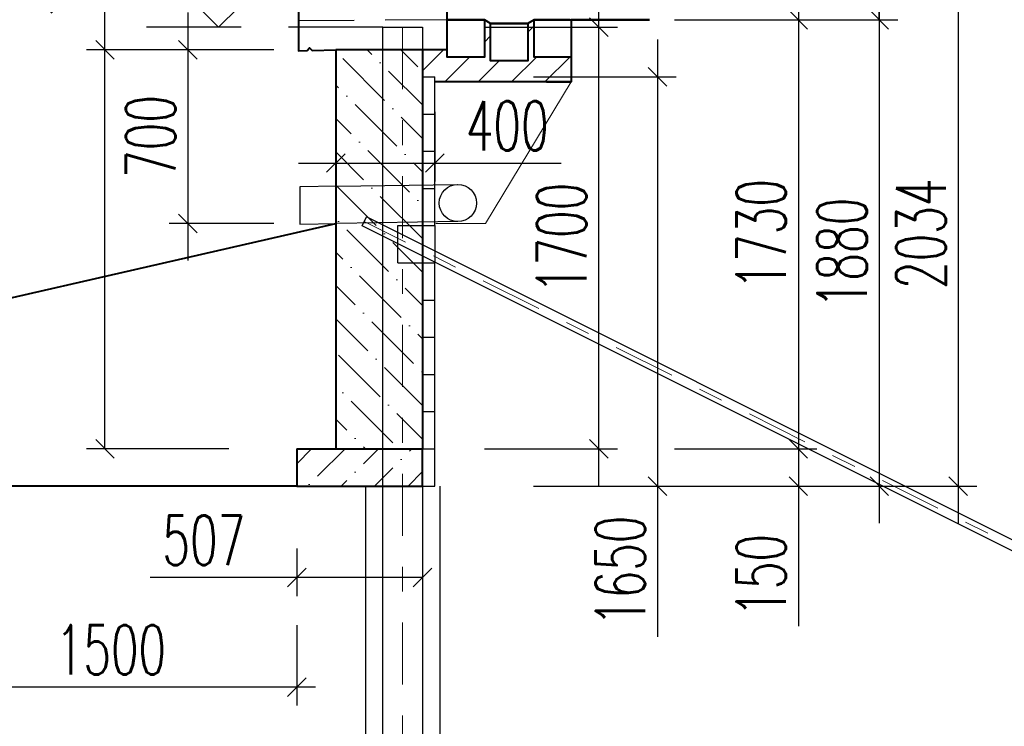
# Model space of a CAD drawing. Header units: metres. Extents: x -912764 to -454925, y -2226138 to -1112338.
# Tile 250 of 256: x -456271.35 to -456267.38, y -1112943.9 to -1112941.05. Entities that reach past the tile are written whole.
import ezdxf

# ---------------------------------------------------------------- set-up
doc = ezdxf.new("R2010")
doc.units = ezdxf.units.M
for name, pattern in [('DASHDOT', [1, 0.5, -0.25, 0, -0.25]), ('DASHED2', [0.375, 0.25, -0.125]), ('SOLID', [0]), ('ČÁRKOVANÁ', [19.05, 12.7, -6.35]), ('ČÁRKOVANÁX2', [38.1, 25.4, -12.7])]:
    doc.linetypes.add(name, pattern=pattern)
for name, color, linetype in [('!řezy tenká', 1, 'Continuous'), ('C3D_ZPR', 7, 'Continuous'), ('OZ', 3, 'Continuous')]:
    doc.layers.add(name, color=color, linetype=linetype)
for name, color, linetype, lineweight in [('_NOVÝ STAV', 1, 'Continuous', 30), ('_NOVÝ STAV - POPISKY KATASTR', 7, 'Continuous', 30), ('_VYTYČOVACÍ BODY', 200, 'Continuous', 0)]:
    doc.layers.add(name, color=color, linetype=linetype, lineweight=lineweight)
doc.layers.add('PDF2_13', color=140, linetype='Continuous', true_color=0x00bfff)
doc.layers.add('PDF_OZ', color=140, linetype='Continuous', true_color=0x00bfff)
doc.styles.add('StandardUzky', font='simplex.shx', dxfattribs={"width": 0.65})
doc.styles.add('znacky', font='arial.ttf')
doc.dimstyles.new('1000', dxfattribs={"dimscale": 0.5, "dimtxt": 1, "dimasz": 0.6, "dimexe": 0.3, "dimexo": 0.5, "dimgap": 0.5, "dimtad": 1, "dimzin": 1, "dimdsep": 46, "dimtxsty": 'znacky', "dimblk": 'OBLIQUE', "dimcen": 1, "dimdle": 0.3, "dimclrd": 256, "dimclre": 256, "dimclrt": 256, "dimadec": 3, "dimazin": 0, "dimtfac": 1, "dimtmove": 0, "dimatfit": 3, "dimldrblk": 'OBLIQUE', "dimfxl": 1, "dimlwd": -1, "dimlwe": -1, "dimarcsym": 0})

# ---------------------------------------------------------------- blocks, each defined once
blk = doc.blocks.new('_Oblique')
at = {"color": 0, "linetype": 'ByBlock', "lineweight": -2}
blk.add_line((-0.5, -0.5), (0.5, 0.5), dxfattribs=at)
blk = doc.blocks.new('*D337')
at = {"layer": 'C3D_ZPR', "color": 1, "transparency": 16777216}
for p, q in [((0.611, -1.8799), (0.611, 0.12)), ((0.15, -0.03), (0.686, -0.03)), ((0.15, -1.7299), (0.686, -1.7299))]:
    blk.add_line(p, q, dxfattribs=at)
at = {"layer": 'Defpoints', "color": 0, "lineweight": 50, "transparency": 16777216}
for p in [(-0.1, -0.03), (0.611, -0.03), (-0.1, -1.7299)]:
    blk.add_point(p, dxfattribs=at)
at = {"layer": 'C3D_ZPR', "color": 1, "transparency": 16777216, "xscale": 0.075, "yscale": 0.075, "zscale": 0.075}
for p, rotation in [((0.611, -0.03), 90), ((0.611, -1.7299), 270)]:
    blk.add_blockref('_Oblique', p, dxfattribs=dict(at, rotation=rotation))
at = {"layer": 'C3D_ZPR', "color": 1, "transparency": 16777216, "insert": (0.461, -0.88), "char_height": 0.2, "attachment_point": 5, "rotation": 90, "style": 'StandardUzky'}
blk.add_mtext('1700', dxfattribs=at)
blk = doc.blocks.new('*D989')
at = {"layer": 'C3D_ZPR', "color": 1, "transparency": 16777216}
for p, q in [((0.848, -0.0799), (0.848, -1.8799)), ((0.348, -0.2299), (0.923, -0.2299)), ((0.348, -1.8799), (0.923, -1.8799)), ((0.848, -1.8799), (0.848, -2.4883))]:
    blk.add_line(p, q, dxfattribs=at)
at = {"layer": 'Defpoints', "color": 0, "transparency": 16777216}
for p in [(-2.46, -0.2299), (-0.1, -1.8799), (0.848, -1.8799)]:
    blk.add_point(p, dxfattribs=at)
at = {"layer": 'C3D_ZPR', "color": 1, "transparency": 16777216, "xscale": 0.075, "yscale": 0.075, "zscale": 0.075}
for p, rotation in [((0.848, -0.2299), 90), ((0.848, -1.8799), 270)]:
    blk.add_blockref('_Oblique', p, dxfattribs=dict(at, rotation=rotation))
at = {"layer": 'C3D_ZPR', "color": 1, "transparency": 16777216, "insert": (0.698, -2.2216), "char_height": 0.2, "attachment_point": 5, "rotation": 90, "style": 'StandardUzky'}
blk.add_mtext('1650', dxfattribs=at)
blk = doc.blocks.new('*D339')
at = {"layer": 'C3D_ZPR', "color": 1, "transparency": 16777216}
for p, q in [((1.7427, 0.1542), (1.7427, 0.7246)), ((1.7427, 0), (1.7427, 0.3042)), ((1.2427, 0.1542), (1.8177, 0.1542)), ((1.2427, 0), (1.8177, 0))]:
    blk.add_line(p, q, dxfattribs=at)
at = {"layer": 'Defpoints', "color": 0, "lineweight": 50, "transparency": 16777216}
for p in [(-0.0296, 0.1542), (0, 0), (1.7427, 0)]:
    blk.add_point(p, dxfattribs=at)
at = {"layer": 'C3D_ZPR', "color": 1, "transparency": 16777216, "xscale": 0.075, "yscale": 0.075, "zscale": 0.075}
for p, rotation in [((1.7427, 0.1542), 90), ((1.7427, 0), 270)]:
    blk.add_blockref('_Oblique', p, dxfattribs=dict(at, rotation=rotation))
at = {"layer": 'C3D_ZPR', "color": 1, "transparency": 16777216, "insert": (1.5927, 0.5167), "char_height": 0.2, "attachment_point": 5, "rotation": 90, "style": 'StandardUzky'}
blk.add_mtext('154', dxfattribs=at)
blk = doc.blocks.new('*D991')
at = {"layer": 'C3D_ZPR', "color": 1, "transparency": 16777216}
for p, q in [((1.4161, -1.5799), (1.4161, -1.8799)), ((0.9161, -1.7299), (1.4911, -1.7299)), ((0.9161, -1.8799), (1.4911, -1.8799)), ((1.4161, -1.8799), (1.4161, -2.4447))]:
    blk.add_line(p, q, dxfattribs=at)
at = {"layer": 'Defpoints', "color": 0, "transparency": 16777216}
for p in [(-0.6068, -1.7299), (-0.6068, -1.8799), (1.4161, -1.8799)]:
    blk.add_point(p, dxfattribs=at)
at = {"layer": 'C3D_ZPR', "color": 1, "transparency": 16777216, "xscale": 0.075, "yscale": 0.075, "zscale": 0.075}
for p, rotation in [((1.4161, -1.7299), 90), ((1.4161, -1.8799), 270)]:
    blk.add_blockref('_Oblique', p, dxfattribs=dict(at, rotation=rotation))
at = {"layer": 'C3D_ZPR', "color": 1, "transparency": 16777216, "insert": (1.2661, -2.2399), "char_height": 0.2, "attachment_point": 5, "rotation": 90, "style": 'StandardUzky'}
blk.add_mtext('150', dxfattribs=at)
blk = doc.blocks.new('*D992')
at = {"layer": 'C3D_ZPR', "color": 1, "transparency": 16777216}
for p, q in [((-0.4496, -0.371), (-0.4496, -0.6524)), ((-0.05, -0.371), (-0.05, -0.6524)), ((-0.5996, -0.5774), (-0.05, -0.5774)), ((-0.05, -0.5774), (0.4593, -0.5774))]:
    blk.add_line(p, q, dxfattribs=at)
at = {"layer": 'Defpoints', "color": 0, "transparency": 16777216}
for p in [(-0.4496, -0.121), (-0.05, -0.121), (-0.05, -0.5774)]:
    blk.add_point(p, dxfattribs=at)
at = {"layer": 'C3D_ZPR', "color": 1, "transparency": 16777216, "xscale": 0.075, "yscale": 0.075, "zscale": 0.075, "rotation": 180}
blk.add_blockref('_Oblique', (-0.4496, -0.5774), dxfattribs=at)
at = {"layer": 'C3D_ZPR', "color": 1, "transparency": 16777216, "xscale": 0.075, "yscale": 0.075, "zscale": 0.075}
blk.add_blockref('_Oblique', (-0.05, -0.5774), dxfattribs=at)
at = {"layer": 'C3D_ZPR', "color": 1, "transparency": 16777216, "insert": (0.2421, -0.4274), "char_height": 0.2, "attachment_point": 5, "style": 'StandardUzky'}
blk.add_mtext('400', dxfattribs=at)
blk = doc.blocks.new('*D993')
at = {"layer": 'C3D_ZPR', "color": 1, "transparency": 16777216}
for p, q in [((1.7427, 0.15), (1.7427, -2.0299)), ((1.2427, 0), (1.8177, 0)), ((1.2427, -1.8799), (1.8177, -1.8799))]:
    blk.add_line(p, q, dxfattribs=at)
at = {"layer": 'Defpoints', "color": 0, "transparency": 16777216}
for p in [(0, 0), (-0.1, -1.8799), (1.7427, -1.8799)]:
    blk.add_point(p, dxfattribs=at)
at = {"layer": 'C3D_ZPR', "color": 1, "transparency": 16777216, "xscale": 0.075, "yscale": 0.075, "zscale": 0.075}
for p, rotation in [((1.7427, 0), 90), ((1.7427, -1.8799), 270)]:
    blk.add_blockref('_Oblique', p, dxfattribs=dict(at, rotation=rotation))
at = {"layer": 'C3D_ZPR', "color": 1, "transparency": 16777216, "insert": (1.5927, -0.94), "char_height": 0.2, "attachment_point": 5, "rotation": 90, "style": 'StandardUzky'}
blk.add_mtext('1880', dxfattribs=at)
blk = doc.blocks.new('*D336')
at = {"layer": 'C3D_ZPR', "color": 1, "transparency": 16777216}
for p, q in [((1.4161, 0.15), (1.4161, -1.8799)), ((0.9161, 0), (1.4911, 0)), ((0.9161, -1.7299), (1.4911, -1.7299))]:
    blk.add_line(p, q, dxfattribs=at)
at = {"layer": 'Defpoints', "color": 0, "lineweight": 50, "transparency": 16777216}
for p in [(0, 0), (-0.1, -1.7299), (1.4161, -1.7299)]:
    blk.add_point(p, dxfattribs=at)
at = {"layer": 'C3D_ZPR', "color": 1, "transparency": 16777216, "xscale": 0.075, "yscale": 0.075, "zscale": 0.075}
for p, rotation in [((1.4161, 0), 90), ((1.4161, -1.7299), 270)]:
    blk.add_blockref('_Oblique', p, dxfattribs=dict(at, rotation=rotation))
at = {"layer": 'C3D_ZPR', "color": 1, "transparency": 16777216, "insert": (1.2661, -0.865), "char_height": 0.2, "attachment_point": 5, "rotation": 90, "style": 'StandardUzky'}
blk.add_mtext('1730', dxfattribs=at)
blk = doc.blocks.new('*D994')
at = {"layer": 'C3D_ZPR', "color": 1, "transparency": 16777216}
for p, q in [((-0.6068, -2.1316), (-0.6068, -2.3233)), ((-0.1, -2.1316), (-0.1, -2.3233)), ((-0.6068, -2.2483), (-1.1989, -2.2483)), ((-0.1, -2.2483), (-0.7568, -2.2483))]:
    blk.add_line(p, q, dxfattribs=at)
at = {"layer": 'Defpoints', "color": 0, "transparency": 16777216}
for p in [(-0.6068, -1.8816), (-0.1, -1.8816), (-0.1, -2.2483)]:
    blk.add_point(p, dxfattribs=at)
at = {"layer": 'C3D_ZPR', "color": 1, "transparency": 16777216, "xscale": 0.075, "yscale": 0.075, "zscale": 0.075, "rotation": 180}
blk.add_blockref('_Oblique', (-0.6068, -2.2483), dxfattribs=at)
at = {"layer": 'C3D_ZPR', "color": 1, "transparency": 16777216, "xscale": 0.075, "yscale": 0.075, "zscale": 0.075}
blk.add_blockref('_Oblique', (-0.1, -2.2483), dxfattribs=at)
at = {"layer": 'C3D_ZPR', "color": 1, "transparency": 16777216, "insert": (-0.9818, -2.0983), "char_height": 0.2, "attachment_point": 5, "style": 'StandardUzky'}
blk.add_mtext('507', dxfattribs=at)
blk = doc.blocks.new('*D405')
at = {"layer": 'C3D_ZPR', "color": 1, "transparency": 16777216}
for p, q in [((-1.0466, 0.029), (-1.0466, -0.971)), ((-0.6996, -0.121), (-1.1216, -0.121)), ((-0.6996, -0.821), (-1.1216, -0.821))]:
    blk.add_line(p, q, dxfattribs=at)
at = {"layer": 'Defpoints', "color": 0, "transparency": 16777216}
for p in [(-0.4496, -0.121), (-1.0466, -0.821), (-0.4496, -0.821)]:
    blk.add_point(p, dxfattribs=at)
at = {"layer": 'C3D_ZPR', "color": 1, "transparency": 16777216, "xscale": 0.075, "yscale": 0.075, "zscale": 0.075}
for p, rotation in [((-1.0466, -0.121), 90), ((-1.0466, -0.821), 270)]:
    blk.add_blockref('_Oblique', p, dxfattribs=dict(at, rotation=rotation))
at = {"layer": 'C3D_ZPR', "color": 1, "transparency": 16777216, "insert": (-1.1966, -0.471), "char_height": 0.2, "attachment_point": 5, "rotation": 90, "style": 'StandardUzky'}
blk.add_mtext('700', dxfattribs=at)
blk = doc.blocks.new('*D338')
at = {"layer": 'C3D_ZPR', "color": 1, "transparency": 16777216}
for p, q in [((2.0611, 0.3042), (2.0611, -2.0299)), ((1.5611, 0.1542), (2.1361, 0.1542)), ((1.5611, -1.8799), (2.1361, -1.8799))]:
    blk.add_line(p, q, dxfattribs=at)
at = {"layer": 'Defpoints', "color": 0, "lineweight": 50, "transparency": 16777216}
for p in [(-0.0296, 0.1542), (-0.05, -1.8799), (2.0611, -1.8799)]:
    blk.add_point(p, dxfattribs=at)
at = {"layer": 'C3D_ZPR', "color": 1, "transparency": 16777216, "xscale": 0.075, "yscale": 0.075, "zscale": 0.075}
for p, rotation in [((2.0611, 0.1542), 90), ((2.0611, -1.8799), 270)]:
    blk.add_blockref('_Oblique', p, dxfattribs=dict(at, rotation=rotation))
at = {"layer": 'C3D_ZPR', "color": 1, "transparency": 16777216, "insert": (1.9111, -0.8629), "char_height": 0.2, "attachment_point": 5, "rotation": 90, "style": 'StandardUzky'}
blk.add_mtext('2034', dxfattribs=at)
blk = doc.blocks.new('*D404')
at = {"layer": 'C3D_ZPR', "color": 1, "transparency": 16777216}
for p, q in [((-1.3806, -0.121), (-1.3806, 0.4826)), ((-1.3806, -1.7299), (-1.3806, 0.029)), ((-0.8806, -0.121), (-1.4556, -0.121)), ((-0.8806, -1.7299), (-1.4556, -1.7299))]:
    blk.add_line(p, q, dxfattribs=at)
at = {"layer": 'Defpoints', "color": 0, "transparency": 16777216}
for p in [(-0.45, -0.121), (-1.3806, -1.7299), (-0.4496, -1.7299)]:
    blk.add_point(p, dxfattribs=at)
at = {"layer": 'C3D_ZPR', "color": 1, "transparency": 16777216, "xscale": 0.075, "yscale": 0.075, "zscale": 0.075}
for p, rotation in [((-1.3806, -0.121), 90), ((-1.3806, -1.7299), 270)]:
    blk.add_blockref('_Oblique', p, dxfattribs=dict(at, rotation=rotation))
at = {"layer": 'C3D_ZPR', "color": 1, "transparency": 16777216, "insert": (-1.5306, 0.2191), "char_height": 0.2, "attachment_point": 5, "rotation": 90, "style": 'StandardUzky'}
blk.add_mtext('1609', dxfattribs=at)
blk = doc.blocks.new('A$Cac58f5a3')
at = {"layer": '_NOVÝ STAV', "lineweight": 15}
for p in [(0, 0), (-0.5457, -0.571)]:
    blk.add_line(p, (-0.3461, -0.571), dxfattribs=at)
at = {"layer": '_NOVÝ STAV'}
for p, q in [((-0.9453, -0.4214), (-1.0953, -0.4238)), ((-1.0953, -0.4238), (-1.0953, -0.5738)), ((-1.0953, -0.5738), (-0.9453, -0.571))]:
    blk.add_line(p, q, dxfattribs=at)
at = {"layer": '_NOVÝ STAV', "linetype": 'ČÁRKOVANÁ', "lineweight": -3, "ltscale": 0.05, "flags": 128}
for points in [[(-0.9453, -0.4214), (-0.4596, -0.4138)], [(-0.4572, -0.5638), (-0.9453, -0.5714)]]:
    blk.add_lwpolyline(points, dxfattribs=at)
at = {"layer": '_NOVÝ STAV', "lineweight": -3}
blk.add_circle((-0.4572, -0.4888), 0.075, dxfattribs=at)
blk = doc.blocks.new('*D314')
at = {"layer": 'C3D_ZPR', "color": 1, "transparency": 16777216}
for p, q in [((-456269.1267, -1112939.8602), (-456269.1267, -1112939.5352)), ((-456268.8112, -1112939.8602), (-456268.8112, -1112939.5352)), ((-456269.2017, -1112939.6102), (-456268.8112, -1112939.6102)), ((-456268.8112, -1112939.6102), (-456268.3329, -1112939.6102))]:
    blk.add_line(p, q, dxfattribs=at)
at = {"layer": 'Defpoints', "color": 0, "lineweight": 50, "transparency": 16777216}
for p in [(-456268.8112, -1112939.6102), (-456269.1267, -1112941.0515), (-456268.8112, -1112941.0515)]:
    blk.add_point(p, dxfattribs=at)
at = {"layer": 'C3D_ZPR', "color": 1, "transparency": 16777216, "xscale": 0.075, "yscale": 0.075, "zscale": 0.075, "rotation": 180}
blk.add_blockref('_Oblique', (-456269.1267, -1112939.6102), dxfattribs=at)
at = {"layer": 'C3D_ZPR', "color": 1, "transparency": 16777216, "xscale": 0.075, "yscale": 0.075, "zscale": 0.075}
blk.add_blockref('_Oblique', (-456268.8112, -1112939.6102), dxfattribs=at)
at = {"layer": 'C3D_ZPR', "color": 1, "transparency": 16777216, "insert": (-456268.5346, -1112939.4602), "char_height": 0.2, "attachment_point": 5, "style": 'StandardUzky'}
blk.add_mtext('316', dxfattribs=at)
blk = doc.blocks.new('Vyskova_sipka')
at = {"color": 0, "linetype": 'ByBlock', "lineweight": -2}
for p, q in [((0, 0), (-4, 4)), ((-4, 4), (4, 4)), ((4, 4), (0, 0))]:
    blk.add_line(p, q, dxfattribs=at)
blk = doc.blocks.new('*D354')
at = {"layer": 'C3D_ZPR', "color": 1, "transparency": 16777216}
for p, q in [((-456272.2867, -1112939.4362), (-456272.2867, -1112939.1112)), ((-456270.2269, -1112939.4362), (-456270.2269, -1112939.1112)), ((-456272.3617, -1112939.1862), (-456270.1519, -1112939.1862))]:
    blk.add_line(p, q, dxfattribs=at)
at = {"layer": 'Defpoints', "color": 0, "transparency": 16777216}
for p in [(-456270.2269, -1112939.1862), (-456270.2269, -1112941.1766), (-456272.2867, -1112942.3782)]:
    blk.add_point(p, dxfattribs=at)
at = {"layer": 'C3D_ZPR', "color": 1, "transparency": 16777216, "xscale": 0.075, "yscale": 0.075, "zscale": 0.075, "rotation": 180}
blk.add_blockref('_Oblique', (-456272.2867, -1112939.1862), dxfattribs=at)
at = {"layer": 'C3D_ZPR', "color": 1, "transparency": 16777216, "xscale": 0.075, "yscale": 0.075, "zscale": 0.075}
blk.add_blockref('_Oblique', (-456270.2269, -1112939.1862), dxfattribs=at)
at = {"layer": 'C3D_ZPR', "color": 1, "transparency": 16777216, "insert": (-456271.2568, -1112939.0362), "char_height": 0.2, "attachment_point": 5, "style": 'StandardUzky'}
blk.add_mtext('2060', dxfattribs=at)
blk = doc.blocks.new('*D417')
at = {"layer": 'C3D_ZPR', "color": 1, "transparency": 16777216}
for p, q in [((-456271.7335, -1112943.4918), (-456271.7335, -1112943.8168)), ((-456270.2335, -1112943.4918), (-456270.2335, -1112943.8168)), ((-456270.1585, -1112943.7418), (-456271.8085, -1112943.7418))]:
    blk.add_line(p, q, dxfattribs=at)
at = {"layer": 'Defpoints', "color": 0, "transparency": 16777216}
for p in [(-456271.7335, -1112942.9314), (-456270.2335, -1112942.9314), (-456271.7335, -1112943.7418)]:
    blk.add_point(p, dxfattribs=at)
at = {"layer": 'C3D_ZPR', "color": 1, "transparency": 16777216, "xscale": 0.075, "yscale": 0.075, "zscale": 0.075, "rotation": 180}
blk.add_blockref('_Oblique', (-456271.7335, -1112943.7418), dxfattribs=at)
at = {"layer": 'C3D_ZPR', "color": 1, "transparency": 16777216, "xscale": 0.075, "yscale": 0.075, "zscale": 0.075}
blk.add_blockref('_Oblique', (-456270.2335, -1112943.7418), dxfattribs=at)
at = {"layer": 'C3D_ZPR', "color": 1, "transparency": 16777216, "insert": (-456270.9835, -1112943.5918), "char_height": 0.2, "attachment_point": 5, "style": 'StandardUzky'}
blk.add_mtext('1500', dxfattribs=at)
blk = doc.blocks.new('A$C4eac8e0d')
at = {"layer": '_NOVÝ STAV', "linetype": 'ČÁRKOVANÁ', "lineweight": 5}
h = blk.add_hatch(dxfattribs=at)
h.set_pattern_fill('ANSI31', color=256, scale=0.03)
h.paths.add_polyline_path([(0.325, 0), (0.325, -0.1648), (0.175, -0.1648), (0.175, -0.0148), (0.15, 0), (0.15, -0.15), (0, -0.15), (0, -0.121), (-0.1, -0.121), (-0.1, -0.23), (-0.05, -0.23), (-0.05, -0.25), (0.5, -0.25), (0.5, -0.15), (0.35, -0.15), (0.35, 0)])
at = {"layer": '_NOVÝ STAV', "linetype": 'SOLID', "lineweight": 5}
h = blk.add_hatch(dxfattribs=at)
h.set_pattern_fill('ANSI36', color=1, scale=0.03, angle=90)
h.paths.add_polyline_path([(-0.1, -0.121), (-0.4496, -0.121), (-0.4496, -1.7299), (-0.1, -1.7299)])
h = blk.add_hatch(dxfattribs=at)
h.set_pattern_fill('ANSI36', color=1, scale=0.03)
h.paths.add_polyline_path([(-0.1, -1.7299), (-0.6068, -1.7299), (-0.6068, -1.8799), (-0.1, -1.8799)])
at = {"layer": 'OZ', "color": 1}
for p, q in [((-0.26, -0.03), (-0.1, -0.03)), ((-0.26, -6.03), (-0.26, -0.03)), ((-0.1, -0.03), (-0.1, -6.03)), ((-0.3436, -0.8307), (-0.3255, -0.7945)), ((6.7997, -4.4022), (-0.3435, -0.8306)), ((6.8178, -4.3661), (-0.3255, -0.7945)), ((-0.2004, -0.83), (-0.2004, -0.98)), ((-0.2, -0.83), (-0.1, -0.83)), ((-0.2, -0.98), (-0.1, -0.98))]:
    blk.add_line(p, q, dxfattribs=at)
at = {"layer": 'OZ', "color": 6, "linetype": 'DASHDOT', "lineweight": 15, "ltscale": 0.5}
for p, q in [((-0.18, -0.03), (-0.18, -6.03)), ((6.8087, -4.3843), (-0.3346, -0.8127))]:
    blk.add_line(p, q, dxfattribs=at)
at = {"layer": 'OZ', "color": 140, "lineweight": 25}
for p, q in [((-0.1, -0.38), (-0.1, -0.23)), ((-0.1, -0.38), (-0.1, -0.23)), ((-0.1, -0.53), (-0.1, -0.38)), ((-0.1, -0.68), (-0.1, -0.53)), ((-0.1, -0.83), (-0.1, -0.68)), ((-0.1, -1.13), (-0.1, -0.98)), ((-0.1, -1.13), (-0.1, -0.98)), ((-0.1, -1.28), (-0.1, -1.13)), ((-0.1, -1.43), (-0.1, -1.28)), ((-0.1, -1.5799), (-0.1, -1.4299)), ((-0.1, -1.7299), (-0.1, -1.5799))]:
    blk.add_line(p, q, dxfattribs=at)
at = {"layer": 'OZ', "color": 140, "lineweight": 30}
for p, q in [((-0.1, -0.23), (-0.05, -0.23)), ((-0.05, -0.53), (-0.05, -0.23)), ((-0.1, -0.38), (-0.05, -0.38)), ((-0.1, -0.38), (-0.05, -0.38)), ((-0.1, -0.53), (-0.05, -0.53)), ((-0.1, -0.53), (-0.05, -0.53)), ((-0.05, -0.68), (-0.05, -0.53)), ((-0.1, -0.68), (-0.05, -0.68)), ((-0.1, -0.68), (-0.05, -0.68)), ((-0.05, -0.83), (-0.05, -0.68)), ((-0.1, -0.83), (-0.05, -0.83)), ((-0.1, -0.83), (-0.05, -0.83)), ((-0.1, -0.98), (-0.05, -0.98)), ((-0.1, -0.98), (-0.05, -0.98)), ((-0.05, -1.43), (-0.05, -0.98)), ((-0.1, -1.13), (-0.05, -1.13)), ((-0.1, -1.13), (-0.05, -1.13)), ((-0.1, -1.28), (-0.05, -1.28)), ((-0.1, -1.28), (-0.05, -1.28)), ((-0.1, -1.4299), (-0.05, -1.4299)), ((-0.1, -1.43), (-0.05, -1.43)), ((-0.05, -1.5799), (-0.05, -1.4299)), ((-0.1, -1.5799), (-0.05, -1.5799)), ((-0.1, -1.5799), (-0.05, -1.5799)), ((-0.05, -1.8799), (-0.05, -1.5799)), ((-0.1, -1.7299), (-0.05, -1.7299)), ((-0.1, -1.8799), (-0.05, -1.8799))]:
    blk.add_line(p, q, dxfattribs=at)
at = {"layer": 'OZ', "color": 1, "lineweight": 30}
blk.add_line((-0.05, -0.83), (-0.05, -0.98), dxfattribs=at)
at = {"layer": 'OZ', "color": 1, "linetype": 'ČÁRKOVANÁX2', "lineweight": 25, "ltscale": 0.05}
for p, q in [((-0.33, -1.8816), (-0.33, -6.03)), ((-0.03, -1.8799), (-0.03, -6.03))]:
    blk.add_line(p, q, dxfattribs=at)
at = {"layer": 'PDF2_13', "color": 1, "linetype": 'Continuous', "lineweight": 40}
for p, q in [((0, -0.121), (-0.45, -0.121)), ((-0.1, -0.121), (-0.1, -1.7299)), ((-0.6068, -1.7299), (-0.1, -1.7299)), ((-0.6068, -1.7299), (-0.6068, -1.8799)), ((-0.1, -1.8799), (-0.1, -1.7299)), ((-0.6068, -1.8799), (-0.1, -1.8799))]:
    blk.add_line(p, q, dxfattribs=at)
for points in [[(0, -0.121), (0, 0.1225), (-0.0296, 0.1542), (-0.5504, 0.1743), (-0.6001, 0.1267), (-0.6001, -0.1252), (-0.5652, -0.1241), (-0.5557, -0.1135), (-0.5451, -0.1231), (-0.4496, -0.121), (-0.4496, -1.7299)], [(0.5, 0), (0.5, -0.15), (0.5, -0.25), (-0.05, -0.25)]]:
    blk.add_lwpolyline(points, dxfattribs=at)
at = {"layer": 'PDF2_13', "color": 1, "linetype": 'Continuous', "lineweight": 40, "flags": 128}
for points in [[(0.4957, 0), (0.35, 0), (0.325, -0.0148), (0.175, -0.0148), (0.15, 0), (0, 0)], [(0.4, -0.25), (0.4957, -0.25)]]:
    blk.add_lwpolyline(points, dxfattribs=at)
at = {"layer": 'PDF2_13', "color": 1, "linetype": 'Continuous', "lineweight": 40}
for points in [[(0, 0), (0.15, 0), (0.15, -0.15), (0, -0.15)], [(0.175, -0.0148), (0.325, -0.0148), (0.325, -0.1648), (0.175, -0.1648)], [(0.35, 0), (0.5, 0), (0.5, -0.15), (0.35, -0.15)]]:
    blk.add_lwpolyline(points, close=True, dxfattribs=at)
at = {"layer": 'PDF_OZ', "color": 5, "linetype": 'DASHED2', "lineweight": 30}
blk.add_line((0, 0), (-0.6001, -0.0035), dxfattribs=at)
at = {"layer": '_VYTYČOVACÍ BODY'}
blk.add_blockref('A$Cac58f5a3', (0.5, -0.25), dxfattribs=at)
at = {"layer": 'C3D_ZPR'}
for base, p1, p2, picture, middle, dimtype in [((1.7427, 0), (-0.0296, 0.1542), (0, 0), '*D339', (1.7427, 0.5167), 128), ((-1.3806, -1.7299), (-0.45, -0.121), (-0.4496, -1.7299), '*D404', (-1.3806, 0.2191), 128), ((0.848, -1.8799), (-2.46, -0.2299), (-0.1, -1.8799), '*D989', (0.848, -2.2216), 160), ((1.4161, -1.8799), (-0.6068, -1.7299), (-0.6068, -1.8799), '*D991', (1.4161, -2.2399), 160)]:
    dim = blk.add_linear_dim(base=base, p1=p1, p2=p2, angle=90, dimstyle='1000', override={"dimscale": 1, "dimtxt": 0.2, "dimasz": 0.075, "dimexe": 0.075, "dimexo": 0.25, "dimgap": 0.05, "dimdec": 0, "dimlfac": 1000, "dimdsep": 44, "dimtxsty": 'StandardUzky', "dimcen": 0.5, "dimdle": 0.15, "dimclrd": 1, "dimclre": 1, "dimclrt": 1, "dimfxl": 0.5, "dimfxlon": 1}, dxfattribs=at)
    dim.commit()
    dim.dimension.update_dxf_attribs({"geometry": picture, "text_midpoint": middle, "dimtype": dimtype})
for base, p1, p2, picture, middle in [((2.0611, -1.8799), (-0.0296, 0.1542), (-0.05, -1.8799), '*D338', (1.9111, -0.8629)), ((1.7427, -1.8799), (0, 0), (-0.1, -1.8799), '*D993', (1.5927, -0.94)), ((1.4161, -1.7299), (0, 0), (-0.1, -1.7299), '*D336', (1.2661, -0.865)), ((0.611, -0.03), (-0.1, -1.7299), (-0.1, -0.03), '*D337', (0.461, -0.88)), ((-1.0466, -0.821), (-0.4496, -0.121), (-0.4496, -0.821), '*D405', (-1.1966, -0.471))]:
    dim = blk.add_linear_dim(base=base, p1=p1, p2=p2, angle=90, dimstyle='1000', override={"dimscale": 1, "dimtxt": 0.2, "dimasz": 0.075, "dimexe": 0.075, "dimexo": 0.25, "dimgap": 0.05, "dimdec": 0, "dimlfac": 1000, "dimdsep": 44, "dimtxsty": 'StandardUzky', "dimcen": 0.5, "dimdle": 0.15, "dimclrd": 1, "dimclre": 1, "dimclrt": 1, "dimfxl": 0.5, "dimfxlon": 1}, dxfattribs=at)
    dim.commit()
    dim.dimension.update_dxf_attribs({"geometry": picture, "text_midpoint": middle})
for base, p1, p2, picture, middle in [((-0.05, -0.5774), (-0.4496, -0.121), (-0.05, -0.121), '*D992', (0.2421, -0.5774)), ((-0.1, -2.2483), (-0.6068, -1.8816), (-0.1, -1.8816), '*D994', (-0.9818, -2.2483))]:
    dim = blk.add_linear_dim(base=base, p1=p1, p2=p2, dimstyle='1000', override={"dimscale": 1, "dimtxt": 0.2, "dimasz": 0.075, "dimexe": 0.075, "dimexo": 0.25, "dimgap": 0.05, "dimdec": 0, "dimlfac": 1000, "dimdsep": 44, "dimtxsty": 'StandardUzky', "dimcen": 0.5, "dimdle": 0.15, "dimclrd": 1, "dimclre": 1, "dimclrt": 1, "dimfxl": 0.5, "dimfxlon": 1}, dxfattribs=at)
    dim.commit()
    dim.dimension.update_dxf_attribs({"geometry": picture, "text_midpoint": middle, "dimtype": 160})

msp = doc.modelspace()

# ---------------------------------------------------------------- linework, layer by layer
at = {"layer": '_NOVÝ STAV - POPISKY KATASTR', "color": 1, "lineweight": 50, "flags": 128}
msp.add_lwpolyline([(-456268.8112, -1112941.0515), (-456269.1267, -1112941.0515)], dxfattribs=at)
at = {"layer": 'C3D_ZPR', "color": 1, "linetype": 'ČÁRKOVANÁ', "ltscale": 0.03, "flags": 128}
msp.add_lwpolyline([(-456269.8867, -1112941.0815), (-456270.8518, -1112941.0815)], dxfattribs=at)
at = {"layer": 'PDF2_13', "color": 1, "linetype": 'Continuous', "lineweight": 40, "flags": 128}
for points in [[(-456272.2868, -1112942.3782), (-456270.0763, -1112941.8724)], [(-456270.2335, -1112942.9314), (-456271.7335, -1112942.9314)]]:
    msp.add_lwpolyline(points, dxfattribs=at)

# ---------------------------------------------------------------- block references
at = {"layer": '!řezy tenká', "linetype": 'Continuous', "xscale": 0.02, "yscale": 0.02, "zscale": 0.03}
msp.add_blockref('Vyskova_sipka', (-456270.5488, -1112941.0815), dxfattribs=at)
at = {"layer": '_NOVÝ STAV - POPISKY KATASTR', "lineweight": 50}
msp.add_blockref('A$C4eac8e0d', (-456269.6267, -1112941.0515), dxfattribs=at)

# ---------------------------------------------------------------- dimensions: what is measured, and where the dimension line sits
at = {"layer": 'C3D_ZPR'}
for base, p1, p2, picture, middle in [((-456270.2269, -1112939.1862), (-456272.2867, -1112942.3782), (-456270.2269, -1112941.1766), '*D354', (-456271.2568, -1112939.0362)), ((-456268.81123, -1112939.61024), (-456269.12675, -1112941.05145), (-456268.81123, -1112941.05145), '*D314', (-456268.53456, -1112939.46024)), ((-456271.7335, -1112943.7418), (-456270.2335, -1112942.9314), (-456271.7335, -1112942.9314), '*D417', (-456270.9835, -1112943.5918))]:
    dim = msp.add_linear_dim(base=base, p1=p1, p2=p2, dimstyle='1000', override={"dimtxt": 0.4, "dimasz": 0.15, "dimexe": 0.15, "dimgap": 0.1, "dimdec": 0, "dimlfac": 1000, "dimdsep": 44, "dimtxsty": 'StandardUzky', "dimdle": 0.15, "dimclrd": 1, "dimclre": 1, "dimclrt": 1, "dimfxl": 0.5, "dimfxlon": 1}, dxfattribs=at)
    dim.commit()
    dim.dimension.update_dxf_attribs({"geometry": picture, "text_midpoint": middle})

doc.saveas('drawing.dxf')
